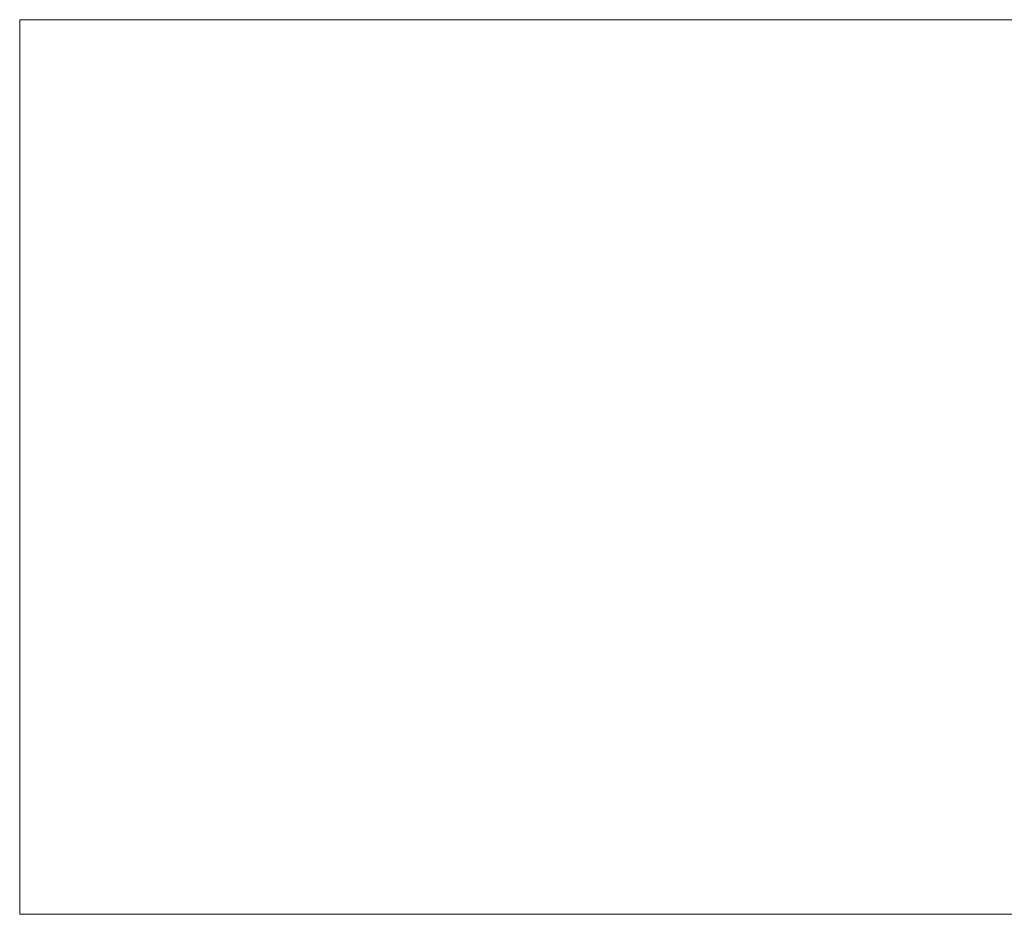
# Model space of a CAD drawing. Header units: millimetres. Extents: x -276 to 275, y -103 to 102.
# Tile 1 of 256: x -276 to -50, y -103 to 102. Entities that reach past the tile are written whole.
import ezdxf

# ---------------------------------------------------------------- set-up
doc = ezdxf.new("R2010")
doc.units = ezdxf.units.MM
doc.layers.add('A-DETL-GENF', color=92, linetype='Continuous')

msp = doc.modelspace()

# ---------------------------------------------------------------- meshes
at = {"layer": 'A-DETL-GENF', "lineweight": 9}
mesh = msp.add_polyface(dxfattribs=at)
corners = [(-275.9, 102.09), (-275.9, -103.3), (275.03, -103.3), (275.03, 102.09)]
mesh.append_faces([[corners[k] for k in face] for face in [(0, 1, 2, 3)]])
mesh = msp.add_polyface(dxfattribs=at)
corners = [(275.03, -103.3, -118.52), (-275.9, -103.3, -118.52), (-275.9, 102.09, -118.52), (275.03, 102.09, -118.52)]
mesh.append_faces([[corners[k] for k in face] for face in [(0, 1, 2, 3)]])
mesh = msp.add_polyface(dxfattribs=at)
corners = [(275.03, 102.09), (275.03, 102.09, -118.52), (-275.9, 102.09, -118.52), (-275.9, 102.09)]
mesh.append_faces([[corners[k] for k in face] for face in [(0, 1, 2, 3)]])
mesh = msp.add_polyface(dxfattribs=at)
corners = [(-275.9, 102.09), (-275.9, 102.09, -118.52), (-275.9, -103.3, -118.52), (-275.9, -103.3)]
mesh.append_faces([[corners[k] for k in face] for face in [(0, 1, 2, 3)]])
mesh = msp.add_polyface(dxfattribs=at)
corners = [(-275.9, -103.3), (-275.9, -103.3, -118.52), (275.03, -103.3, -118.52), (275.03, -103.3)]
mesh.append_faces([[corners[k] for k in face] for face in [(0, 1, 2, 3)]])

doc.saveas('drawing.dxf')
